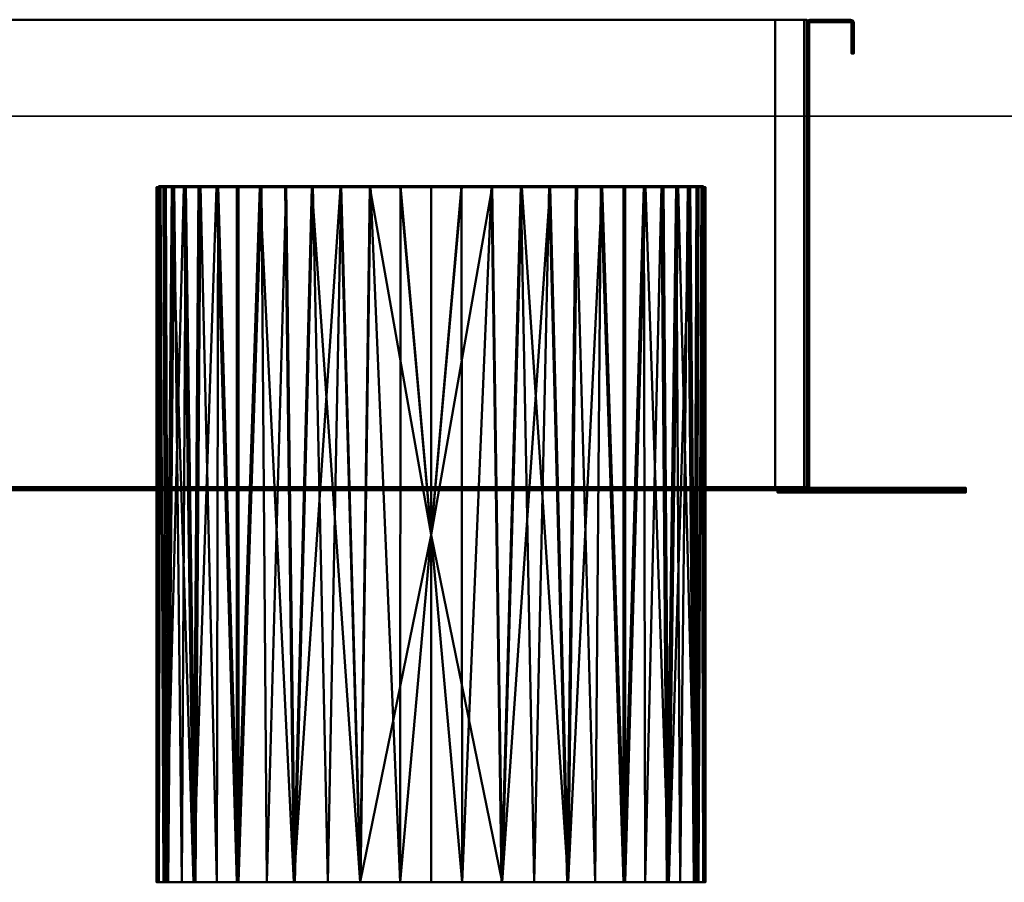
# Model space of a CAD drawing. Header units: millimetres. Extents: x -25643 to 31755, y 8873 to 39332.
# Tile 251 of 256: x 9897 to 10525, y 13141 to 13691. Entities that reach past the tile are written whole.
import ezdxf

# ---------------------------------------------------------------- set-up
doc = ezdxf.new("R2010")
doc.units = ezdxf.units.MM
doc.header["$LTSCALE"] = 20
doc.linetypes.add('2322107', pattern=[2000, 1000, 1000])
doc.linetypes.add('2322108', pattern=[7, 5, -2])
for name, color, linetype in [('BL$4----', 7, 'Continuous'), ('WL561---_AANVOER', 1, '2322107'), ('WL561---_RETOUR', 5, '2322108'), ('WM$5----_HULPRUIMTE', 1, 'Continuous')]:
    doc.layers.add(name, color=color, linetype=linetype)
doc.styles.get("Standard").update_dxf_attribs({"font": 'ISOCP'})
doc.styles.add('UNICA_018', font='isocp.shx', dxfattribs={"height": 1.8})

# ---------------------------------------------------------------- blocks, each defined once
blk = doc.blocks.new('Prefab Schoorsteen tbv Remeha gas 610 art nr 54443_sat_sat-2116-View 1')
at = {"lineweight": 40}
mesh = blk.add_polyface(dxfattribs=at)
corners = [(-224, 936.5), (-224, 1036.5), (-344, 1036.5), (-344, 916.5), (-244, 916.5), (-244, 936.5)]
mesh.append_faces([[corners[k] for k in face] for face in [(5, 3, 4)]], dxfattribs={"vtx0": -1})
mesh.append_faces([[corners[k] for k in face] for face in [(2, 3, 5, 1)]], dxfattribs={"vtx1": -1, "vtx2": -1})
mesh.append_faces([[corners[k] for k in face] for face in [(5, 0, 1)]], dxfattribs={"vtx2": -1})
mesh = blk.add_polyface(dxfattribs=at)
corners = [(-344, 1036.5, -1.5), (-344, 1036.5), (-224, 1036.5), (-224, 1036.5, -1.5)]
mesh.append_faces([[corners[k] for k in face] for face in [(0, 1, 2, 3)]])
mesh = blk.add_polyface(dxfattribs=at)
corners = [(-344, 916.5, -1.5), (-344, 916.5), (-344, 1036.5), (-344, 1036.5, -1.5)]
mesh.append_faces([[corners[k] for k in face] for face in [(0, 1, 2, 3)]])
mesh = blk.add_polyface(dxfattribs=at)
corners = [(241, 1036.5, 1.5), (241, 1036.5), (-244, 1036.5), (-244, 1036.5, 1.5)]
mesh.append_faces([[corners[k] for k in face] for face in [(0, 1, 2, 3)]])
mesh = blk.add_polyface(dxfattribs=at)
corners = [(241, 937), (-244, 937), (-244, 1036.5), (241, 1036.5)]
mesh.append_faces([[corners[k] for k in face] for face in [(0, 1, 2, 3)]])
mesh = blk.add_polyface(dxfattribs=at)
corners = [(-244, 936.5, 298), (-244, 936.5, 2), (-244, 936.65, 1.65), (-244, 937, 1.5), (-244, 1036.5, 1.5), (-244, 1036.5), (-244, 937), (-244, 935.59, 0.59), (-244, 935, 2), (-244, 935, 298), (-244, 935.59, 299.41), (-244, 937, 300), (-244, 963, 300), (-244, 964.41, 299.41), (-244, 965, 298), (-244, 965, 278.5), (-244, 963.5, 278.5), (-244, 963.5, 298), (-244, 963.35, 298.35), (-244, 963, 298.5), (-244, 937, 298.5), (-244, 936.65, 298.35)]
mesh.append_faces([[corners[k] for k in face] for face in [(6, 4, 5)]], dxfattribs={"vtx0": -1})
mesh.append_faces([[corners[k] for k in face] for face in [(3, 7, 2)]], dxfattribs={"vtx0": -1, "vtx1": -1})
mesh.append_faces([[corners[k] for k in face] for face in [(19, 12, 13, 18), (14, 17, 18, 13), (12, 19, 20), (10, 20, 21), (8, 1, 2, 7)]], dxfattribs={"vtx0": -1, "vtx2": -1})
mesh.append_faces([[corners[k] for k in face] for face in [(20, 10, 11, 12)]], dxfattribs={"vtx0": -1, "vtx3": -1})
mesh.append_faces([[corners[k] for k in face] for face in [(21, 0, 9, 10), (8, 9, 0, 1), (6, 7, 3, 4)]], dxfattribs={"vtx1": -1, "vtx3": -1})
mesh.append_faces([[corners[k] for k in face] for face in [(14, 15, 16, 17)]], dxfattribs={"vtx3": -1})
mesh = blk.add_polyface(dxfattribs=at)
corners = [(-224, 1036.5, -1.5), (-224, 1036.5), (-224, 936.5), (-224, 936.5, -1.5)]
mesh.append_faces([[corners[k] for k in face] for face in [(0, 1, 2, 3)]])
mesh = blk.add_polyface(dxfattribs=at)
corners = [(244, 916.5), (344, 916.5), (344, 1036.5), (224, 1036.5), (224, 936.5), (244, 936.5)]
mesh.append_faces([[corners[k] for k in face] for face in [(5, 3, 4)]], dxfattribs={"vtx0": -1})
mesh.append_faces([[corners[k] for k in face] for face in [(2, 3, 5, 1)]], dxfattribs={"vtx1": -1, "vtx2": -1})
mesh.append_faces([[corners[k] for k in face] for face in [(5, 0, 1)]], dxfattribs={"vtx2": -1})
mesh = blk.add_polyface(dxfattribs=at)
corners = [(224, 1036.5, -1.5), (224, 1036.5), (344, 1036.5), (344, 1036.5, -1.5)]
mesh.append_faces([[corners[k] for k in face] for face in [(0, 1, 2, 3)]])
mesh = blk.add_polyface(dxfattribs=at)
corners = [(224, 936.5, -1.5), (224, 936.5), (224, 1036.5), (224, 1036.5, -1.5)]
mesh.append_faces([[corners[k] for k in face] for face in [(0, 1, 2, 3)]])
mesh = blk.add_polyface(dxfattribs=at)
corners = [(241, 935, 298), (241, 935, 2), (241, 935.59, 0.59), (241, 937), (241, 1036.5), (241, 1036.5, 1.5), (241, 937, 1.5), (241, 936.65, 1.65), (241, 936.5, 2), (241, 936.5, 298), (241, 936.65, 298.35), (241, 937, 298.5), (241, 963, 298.5), (241, 963.35, 298.35), (241, 963.5, 298), (241, 963.5, 278.5), (241, 965, 278.5), (241, 965, 298), (241, 964.41, 299.41), (241, 963, 300), (241, 937, 300), (241, 935.59, 299.41)]
mesh.append_faces([[corners[k] for k in face] for face in [(12, 19, 11), (11, 21, 10)]], dxfattribs={"vtx0": -1, "vtx1": -1})
mesh.append_faces([[corners[k] for k in face] for face in [(6, 2, 3, 5), (2, 6, 7), (0, 9, 10, 21)]], dxfattribs={"vtx0": -1, "vtx2": -1})
mesh.append_faces([[corners[k] for k in face] for face in [(20, 21, 11, 19)]], dxfattribs={"vtx1": -1, "vtx2": -1})
mesh.append_faces([[corners[k] for k in face] for face in [(0, 1, 8, 9), (7, 8, 1, 2), (13, 14, 17, 18), (18, 19, 12, 13)]], dxfattribs={"vtx1": -1, "vtx3": -1})
mesh.append_faces([[corners[k] for k in face] for face in [(3, 4, 5), (15, 16, 17, 14)]], dxfattribs={"vtx2": -1})
mesh = blk.add_polyface(dxfattribs=at)
corners = [(344, 1036.5, -1.5), (344, 1036.5), (344, 916.5), (344, 916.5, -1.5)]
mesh.append_faces([[corners[k] for k in face] for face in [(0, 1, 2, 3)]])
mesh = blk.add_polyface(dxfattribs=at)
corners = [(241, 935, 2), (-244, 935, 2), (-244, 935.59, 0.59), (-244, 937), (241, 937), (241, 935.59, 0.59)]
mesh.append_faces([[corners[k] for k in face] for face in [(2, 3, 4, 5), (5, 0, 1, 2)]], dxfattribs={"vtx3": -1})
mesh = blk.add_polyface(dxfattribs=at)
corners = [(-224, 936.5, -1.5), (-224, 936.5), (-244, 936.5), (-244, 936.5, -1.5)]
mesh.append_faces([[corners[k] for k in face] for face in [(0, 1, 2, 3)]])
mesh = blk.add_polyface(dxfattribs=at)
corners = [(-244, 936.5, -1.5), (-244, 936.5), (-244, 916.5), (-244, 916.5, -1.5)]
mesh.append_faces([[corners[k] for k in face] for face in [(0, 1, 2, 3)]])
mesh = blk.add_polyface(dxfattribs=at)
corners = [(244, 936.5, -1.5), (244, 936.5), (224, 936.5), (224, 936.5, -1.5)]
mesh.append_faces([[corners[k] for k in face] for face in [(0, 1, 2, 3)]])
mesh = blk.add_polyface(dxfattribs=at)
corners = [(244, 916.5, -1.5), (244, 916.5), (244, 936.5), (244, 936.5, -1.5)]
mesh.append_faces([[corners[k] for k in face] for face in [(0, 1, 2, 3)]])
mesh = blk.add_polyface(dxfattribs=at)
corners = [(-344, 935, 1.5), (-344, 935), (-344, 0), (-344, 0, 1.5)]
mesh.append_faces([[corners[k] for k in face] for face in [(0, 1, 2, 3)]])
mesh = blk.add_polyface(dxfattribs=at)
corners = [(-244.5, 935), (-244.5, 0), (-344, 0), (-344, 935)]
mesh.append_faces([[corners[k] for k in face] for face in [(0, 1, 2, 3)]])
mesh = blk.add_polyface(dxfattribs=at)
corners = [(-242.5, 935, 298), (-242.5, 935, 2), (-243.09, 935, 0.59), (-244.5, 935), (-344, 935), (-344, 935, 1.5), (-244.5, 935, 1.5), (-244.15, 935, 1.65), (-244, 935, 2), (-244, 935, 298), (-244.15, 935, 298.35), (-244.5, 935, 298.5), (-270.5, 935, 298.5), (-270.85, 935, 298.35), (-271, 935, 298), (-271, 935, 278.5), (-272.5, 935, 278.5), (-272.5, 935, 298), (-271.91, 935, 299.41), (-270.5, 935, 300), (-244.5, 935, 300), (-243.09, 935, 299.41)]
mesh.append_faces([[corners[k] for k in face] for face in [(12, 19, 11), (11, 21, 10)]], dxfattribs={"vtx0": -1, "vtx1": -1})
mesh.append_faces([[corners[k] for k in face] for face in [(6, 2, 3, 5), (2, 6, 7), (0, 9, 10, 21)]], dxfattribs={"vtx0": -1, "vtx2": -1})
mesh.append_faces([[corners[k] for k in face] for face in [(20, 21, 11, 19)]], dxfattribs={"vtx1": -1, "vtx2": -1})
mesh.append_faces([[corners[k] for k in face] for face in [(0, 1, 8, 9), (7, 8, 1, 2), (13, 14, 17, 18), (18, 19, 12, 13)]], dxfattribs={"vtx1": -1, "vtx3": -1})
mesh.append_faces([[corners[k] for k in face] for face in [(3, 4, 5), (15, 16, 17, 14)]], dxfattribs={"vtx2": -1})
mesh = blk.add_polyface(dxfattribs=at)
corners = [(-242.5, 935, 2), (-242.5, 0, 2), (-243.09, 0, 0.59), (-244.5, 0), (-244.5, 935), (-243.09, 935, 0.59)]
mesh.append_faces([[corners[k] for k in face] for face in [(2, 3, 4, 5), (5, 0, 1, 2)]], dxfattribs={"vtx3": -1})
mesh = blk.add_polyface(dxfattribs=at)
corners = [(-222.5, 1.5), (-242.5, 1.5), (-242.5, 933.5), (-222.5, 933.5)]
mesh.append_faces([[corners[k] for k in face] for face in [(0, 1, 2, 3)]])
mesh = blk.add_polyface(dxfattribs=at)
corners = [(-222.5, 933.5), (-242.5, 933.5), (-242.5, 933.5, 300), (-222.5, 933.5, 300)]
mesh.append_faces([[corners[k] for k in face] for face in [(0, 1, 2, 3)]])
mesh = blk.add_polyface(dxfattribs=at)
corners = [(-242.5, 1.5, 300), (-242.5, 933.5, 300), (-242.5, 933.5), (-242.5, 1.5)]
mesh.append_faces([[corners[k] for k in face] for face in [(0, 1, 2, 3)]])
mesh = blk.add_polyface(dxfattribs=at)
corners = [(221, 935), (221, 915), (-224, 915), (-224, 935)]
mesh.append_faces([[corners[k] for k in face] for face in [(0, 1, 2, 3)]])
mesh = blk.add_polyface(dxfattribs=at)
corners = [(-224, 935), (-224, 915), (-224, 915, 300), (-224, 935, 300)]
mesh.append_faces([[corners[k] for k in face] for face in [(0, 1, 2, 3)]])
mesh = blk.add_polyface(dxfattribs=at)
corners = [(221, 935), (-224, 935), (-224, 935, 300), (221, 935, 300)]
mesh.append_faces([[corners[k] for k in face] for face in [(0, 1, 2, 3)]])
mesh = blk.add_polyface(dxfattribs=at)
corners = [(-222.5, 1.5), (-222.5, 933.5), (-222.5, 933.5, 300), (-222.5, 1.5, 300)]
mesh.append_faces([[corners[k] for k in face] for face in [(0, 1, 2, 3)]])
mesh = blk.add_polyface(dxfattribs=at)
corners = [(221, 935, 300), (221, 915, 300), (221, 915), (221, 935)]
mesh.append_faces([[corners[k] for k in face] for face in [(0, 1, 2, 3)]])
mesh = blk.add_polyface(dxfattribs=at)
corners = [(242.5, 1.5), (222.5, 1.5), (222.5, 933.5), (242.5, 933.5)]
mesh.append_faces([[corners[k] for k in face] for face in [(0, 1, 2, 3)]])
mesh = blk.add_polyface(dxfattribs=at)
corners = [(242.5, 933.5), (222.5, 933.5), (222.5, 933.5, 300), (242.5, 933.5, 300)]
mesh.append_faces([[corners[k] for k in face] for face in [(0, 1, 2, 3)]])
mesh = blk.add_polyface(dxfattribs=at)
corners = [(222.5, 1.5, 300), (222.5, 933.5, 300), (222.5, 933.5), (222.5, 1.5)]
mesh.append_faces([[corners[k] for k in face] for face in [(0, 1, 2, 3)]])
mesh = blk.add_polyface(dxfattribs=at)
corners = [(244, 935, 298), (244, 935, 2), (244.15, 935, 1.65), (244.5, 935, 1.5), (344, 935, 1.5), (344, 935), (244.5, 935), (243.09, 935, 0.59), (242.5, 935, 2), (242.5, 935, 298), (243.09, 935, 299.41), (244.5, 935, 300), (270.5, 935, 300), (271.91, 935, 299.41), (272.5, 935, 298), (272.5, 935, 278.5), (271, 935, 278.5), (271, 935, 298), (270.85, 935, 298.35), (270.5, 935, 298.5), (244.5, 935, 298.5), (244.15, 935, 298.35)]
mesh.append_faces([[corners[k] for k in face] for face in [(6, 4, 5)]], dxfattribs={"vtx0": -1})
mesh.append_faces([[corners[k] for k in face] for face in [(3, 7, 2)]], dxfattribs={"vtx0": -1, "vtx1": -1})
mesh.append_faces([[corners[k] for k in face] for face in [(19, 12, 13, 18), (14, 17, 18, 13), (12, 19, 20), (10, 20, 21), (8, 1, 2, 7)]], dxfattribs={"vtx0": -1, "vtx2": -1})
mesh.append_faces([[corners[k] for k in face] for face in [(20, 10, 11, 12)]], dxfattribs={"vtx0": -1, "vtx3": -1})
mesh.append_faces([[corners[k] for k in face] for face in [(21, 0, 9, 10), (8, 9, 0, 1), (6, 7, 3, 4)]], dxfattribs={"vtx1": -1, "vtx3": -1})
mesh.append_faces([[corners[k] for k in face] for face in [(14, 15, 16, 17)]], dxfattribs={"vtx3": -1})
mesh = blk.add_polyface(dxfattribs=at)
corners = [(242.5, 0, 2), (242.5, 935, 2), (243.09, 935, 0.59), (244.5, 935), (244.5, 0), (243.09, 0, 0.59)]
mesh.append_faces([[corners[k] for k in face] for face in [(2, 3, 4, 5), (5, 0, 1, 2)]], dxfattribs={"vtx3": -1})
mesh = blk.add_polyface(dxfattribs=at)
corners = [(242.5, 1.5), (242.5, 933.5), (242.5, 933.5, 300), (242.5, 1.5, 300)]
mesh.append_faces([[corners[k] for k in face] for face in [(0, 1, 2, 3)]])
mesh = blk.add_polyface(dxfattribs=at)
corners = [(244.5, 0), (244.5, 935), (344, 935), (344, 0)]
mesh.append_faces([[corners[k] for k in face] for face in [(0, 1, 2, 3)]])
mesh = blk.add_polyface(dxfattribs=at)
corners = [(344, 0, 1.5), (344, 0), (344, 935), (344, 935, 1.5)]
mesh.append_faces([[corners[k] for k in face] for face in [(0, 1, 2, 3)]])
mesh = blk.add_polyface(dxfattribs=at)
corners = [(-244, 916.5, -1.5), (-244, 916.5), (-344, 916.5), (-344, 916.5, -1.5)]
mesh.append_faces([[corners[k] for k in face] for face in [(0, 1, 2, 3)]])
mesh = blk.add_polyface(dxfattribs=at)
corners = [(221, 915, 300), (-224, 915, 300), (-224, 915), (221, 915)]
mesh.append_faces([[corners[k] for k in face] for face in [(0, 1, 2, 3)]])
mesh = blk.add_polyface(dxfattribs=at)
corners = [(344, 916.5, -1.5), (344, 916.5), (244, 916.5), (244, 916.5, -1.5)]
mesh.append_faces([[corners[k] for k in face] for face in [(0, 1, 2, 3)]])
mesh = blk.add_polyface(dxfattribs=at)
corners = [(-173.5, 695.5, -250), (-173.5, 695.5, -139.2), (-173.5, 695.5, -28.4), (-173.5, 695.5, 82.4), (-173.5, 695.5, 193.2), (-172.4, 715.09, 193.2), (-169.11, 734.44, 193.2), (-163.68, 753.3, 193.2), (-156.17, 771.43, 193.2), (-146.68, 788.61, 193.2), (-135.32, 804.61, 193.2), (-122.24, 819.24, 193.2), (-107.61, 832.32, 193.2), (-91.61, 843.68, 193.2), (-74.43, 853.17, 193.2), (-56.3, 860.68, 193.2), (-37.44, 866.11, 193.2), (-18.09, 869.4, 193.2), (1.5, 870.5, 193.2), (21.09, 869.4, 193.2), (40.44, 866.11, 193.2), (59.3, 860.68, 193.2), (77.43, 853.17, 193.2), (94.61, 843.68, 193.2), (110.61, 832.32, 193.2), (125.24, 819.24, 193.2), (138.32, 804.61, 193.2), (149.68, 788.6, 193.2), (159.17, 771.43, 193.2), (166.68, 753.3, 193.2), (172.11, 734.44, 193.2), (175.4, 715.09, 193.2), (176.5, 695.5, 193.2), (176.5, 695.5, 82.4), (176.5, 695.5, -28.4), (176.5, 695.5, -139.2), (176.5, 695.5, -250), (170.54, 740.79, -250), (153.05, 783, -250), (125.24, 819.24, -250), (89, 847.05, -250), (46.79, 864.54, -250), (1.5, 870.5, -250), (-43.79, 864.54, -250), (-86, 847.05, -250), (-122.24, 819.24, -250), (-150.06, 783, -250), (-167.54, 740.79, -250)]
mesh.append_faces([[corners[k] for k in face] for face in [(5, 2, 3, 4)]], dxfattribs={"vtx0": -1})
mesh.append_faces([[corners[k] for k in face] for face in [(40, 24, 39), (41, 21, 40), (21, 41, 20), (30, 37, 29), (43, 17, 42), (44, 14, 43), (8, 46, 7), (15, 43, 14), (11, 45, 10)]], dxfattribs={"vtx0": -1, "vtx1": -1})
mesh.append_faces([[corners[k] for k in face] for face in [(37, 30, 34), (2, 6, 47)]], dxfattribs={"vtx0": -1, "vtx1": -1, "vtx2": -1})
mesh.append_faces([[corners[k] for k in face] for face in [(28, 37, 38), (41, 19, 20), (19, 41, 42), (38, 27, 28), (37, 28, 29), (34, 30, 31), (40, 22, 23), (39, 24, 25), (40, 21, 22), (10, 45, 46), (7, 46, 47), (47, 6, 7), (44, 12, 13), (44, 13, 14), (43, 15, 16), (42, 17, 18)]], dxfattribs={"vtx0": -1, "vtx2": -1})
mesh.append_faces([[corners[k] for k in face] for face in [(33, 34, 31, 32)]], dxfattribs={"vtx1": -1})
mesh.append_faces([[corners[k] for k in face] for face in [(18, 19, 42), (38, 39, 26), (23, 24, 40), (25, 26, 39), (26, 27, 38), (44, 45, 12), (5, 6, 2), (16, 17, 43), (9, 10, 46), (11, 12, 45), (8, 9, 46)]], dxfattribs={"vtx1": -1, "vtx2": -1})
mesh.append_faces([[corners[k] for k in face] for face in [(35, 36, 37, 34)]], dxfattribs={"vtx2": -1})
mesh.append_faces([[corners[k] for k in face] for face in [(47, 0, 1, 2)]], dxfattribs={"vtx3": -1})
mesh = blk.add_polyface(dxfattribs=at)
corners = [(-172, 695.5, 193.83), (-172, 695.5, 82.87), (-172, 695.5, -28.09), (-172, 695.5, -139.04), (-172, 695.5, -250), (-166.09, 740.41, -250), (-148.76, 782.25, -250), (-121.18, 818.18, -250), (-85.25, 845.76, -250), (-43.41, 863.09, -250), (1.5, 869, -250), (46.4, 863.09, -250), (88.25, 845.76, -250), (124.18, 818.18, -250), (151.75, 782.25, -250), (169.09, 740.41, -250), (175, 695.5, -250), (175, 695.5, -139.04), (175, 695.5, -28.09), (175, 695.5, 82.87), (175, 695.5, 193.83), (173.91, 714.92, 193.83), (170.65, 734.1, 193.83), (165.26, 752.8, 193.83), (157.82, 770.78, 193.83), (148.41, 787.8, 193.83), (137.15, 803.67, 193.83), (124.18, 818.18, 193.83), (109.68, 831.15, 193.83), (93.81, 842.41, 193.83), (76.78, 851.82, 193.83), (58.8, 859.26, 193.83), (40.11, 864.65, 193.83), (20.93, 867.91, 193.83), (1.5, 869, 193.83), (-17.92, 867.91, 193.83), (-37.11, 864.65, 193.83), (-55.8, 859.26, 193.83), (-73.78, 851.82, 193.83), (-90.81, 842.41, 193.83), (-106.68, 831.15, 193.83), (-121.18, 818.18, 193.83), (-134.15, 803.68, 193.83), (-145.41, 787.81, 193.83), (-154.82, 770.78, 193.83), (-162.26, 752.8, 193.83), (-167.65, 734.11, 193.83), (-170.91, 714.93, 193.83), (172.39, 715.28, -250), (-169.4, 715.28, -250), (160.42, 761.33, -250), (106.22, 831.97, -250), (67.33, 854.42, -250), (23.95, 866.04, -250), (137.97, 800.22, -250), (-20.95, 866.04, -250), (-64.33, 854.42, -250), (-134.97, 800.22, -250), (-103.22, 831.97, -250), (-157.42, 761.33, -250)]
mesh.append_faces([[corners[k] for k in face] for face in [(21, 18, 19, 20)]], dxfattribs={"vtx0": -1})
mesh.append_faces([[corners[k] for k in face] for face in [(28, 13, 27), (32, 11, 31), (14, 25, 54), (33, 53, 32), (31, 52, 30), (24, 50, 23), (23, 15, 22), (11, 32, 53), (26, 54, 25), (51, 29, 12), (30, 12, 29), (42, 7, 41), (9, 37, 56), (46, 5, 45), (12, 30, 52), (15, 23, 50), (45, 59, 44), (6, 44, 59), (38, 56, 37), (43, 57, 42), (8, 39, 58), (40, 58, 39), (55, 36, 9)]], dxfattribs={"vtx0": -1, "vtx1": -1})
mesh.append_faces([[corners[k] for k in face] for face in [(49, 47, 2), (18, 21, 48)]], dxfattribs={"vtx0": -1, "vtx1": -1, "vtx2": -1})
mesh.append_faces([[corners[k] for k in face] for face in [(31, 11, 52), (38, 8, 56), (13, 26, 27), (10, 34, 35), (8, 38, 39), (45, 5, 59), (49, 46, 47), (26, 13, 54), (40, 7, 58), (9, 36, 37), (24, 14, 50), (48, 21, 22), (33, 10, 53), (6, 43, 44)]], dxfattribs={"vtx0": -1, "vtx2": -1})
mesh.append_faces([[corners[k] for k in face] for face in [(17, 18, 48, 16), (1, 2, 47, 0)]], dxfattribs={"vtx1": -1})
mesh.append_faces([[corners[k] for k in face] for face in [(15, 48, 22), (24, 25, 14), (33, 34, 10), (51, 13, 28), (28, 29, 51), (55, 10, 35), (40, 41, 7), (49, 5, 46), (57, 7, 42), (35, 36, 55), (6, 57, 43)]], dxfattribs={"vtx1": -1, "vtx2": -1})
mesh.append_faces([[corners[k] for k in face] for face in [(3, 4, 49, 2)]], dxfattribs={"vtx2": -1})
mesh = blk.add_polyface(dxfattribs=at)
corners = [(-173.5, 695.5, 193.2), (-173.5, 695.5, 82.4), (-173.5, 695.5, -28.4), (-173.5, 695.5, -139.2), (-173.5, 695.5, -250), (-167.54, 650.21, -250), (-150.06, 608, -250), (-122.24, 571.76, -250), (-86, 543.95, -250), (-43.79, 526.46, -250), (1.5, 520.5, -250), (46.79, 526.46, -250), (89, 543.95, -250), (125.24, 571.76, -250), (153.05, 608, -250), (170.54, 650.21, -250), (176.5, 695.5, -250), (176.5, 695.5, -139.2), (176.5, 695.5, -28.4), (176.5, 695.5, 82.4), (176.5, 695.5, 193.2), (175.4, 675.91, 193.2), (172.11, 656.56, 193.2), (166.68, 637.7, 193.2), (159.17, 619.57, 193.2), (149.68, 602.39, 193.2), (138.32, 586.39, 193.2), (125.24, 571.76, 193.2), (110.61, 558.68, 193.2), (94.6, 547.32, 193.2), (77.43, 537.83, 193.2), (59.3, 530.32, 193.2), (40.44, 524.89, 193.2), (21.09, 521.6, 193.2), (1.5, 520.5, 193.2), (-18.1, 521.6, 193.2), (-37.44, 524.89, 193.2), (-56.3, 530.32, 193.2), (-74.43, 537.83, 193.2), (-91.61, 547.32, 193.2), (-107.61, 558.68, 193.2), (-122.25, 571.76, 193.2), (-135.32, 586.39, 193.2), (-146.68, 602.4, 193.2), (-156.17, 619.57, 193.2), (-163.68, 637.7, 193.2), (-169.11, 656.56, 193.2), (-172.4, 675.91, 193.2)]
mesh.append_faces([[corners[k] for k in face] for face in [(21, 18, 19, 20)]], dxfattribs={"vtx0": -1})
mesh.append_faces([[corners[k] for k in face] for face in [(47, 2, 46), (7, 42, 6), (8, 40, 7), (38, 8, 37), (12, 30, 11), (11, 33, 10), (33, 11, 32), (15, 23, 14), (24, 14, 23)]], dxfattribs={"vtx0": -1, "vtx1": -1})
mesh.append_faces([[corners[k] for k in face] for face in [(46, 2, 5), (15, 18, 22)]], dxfattribs={"vtx0": -1, "vtx1": -1, "vtx2": -1})
mesh.append_faces([[corners[k] for k in face] for face in [(5, 45, 46), (5, 44, 45), (44, 5, 6), (6, 42, 43), (7, 41, 42), (10, 34, 35), (35, 9, 10), (10, 33, 34), (28, 12, 13), (26, 13, 14), (11, 30, 31), (12, 29, 30), (13, 27, 28)]], dxfattribs={"vtx0": -1, "vtx2": -1})
mesh.append_faces([[corners[k] for k in face] for face in [(1, 2, 47, 0)]], dxfattribs={"vtx1": -1})
mesh.append_faces([[corners[k] for k in face] for face in [(43, 44, 6), (8, 9, 37), (40, 41, 7), (39, 40, 8), (38, 39, 8), (36, 37, 9), (35, 36, 9), (31, 32, 11), (28, 29, 12), (26, 27, 13), (25, 26, 14), (24, 25, 14), (22, 23, 15), (21, 22, 18)]], dxfattribs={"vtx1": -1, "vtx2": -1})
mesh.append_faces([[corners[k] for k in face] for face in [(3, 4, 5, 2)]], dxfattribs={"vtx2": -1})
mesh.append_faces([[corners[k] for k in face] for face in [(15, 16, 17, 18)]], dxfattribs={"vtx3": -1})
mesh = blk.add_polyface(dxfattribs=at)
corners = [(-172, 695.5, -250), (-172, 695.5, -139.04), (-172, 695.5, -28.09), (-172, 695.5, 82.87), (-172, 695.5, 193.83), (-170.91, 676.08, 193.83), (-167.65, 656.9, 193.83), (-162.27, 638.2, 193.83), (-154.82, 620.22, 193.83), (-145.41, 603.2, 193.83), (-134.15, 587.33, 193.83), (-121.19, 572.82, 193.83), (-106.68, 559.85, 193.83), (-90.81, 548.59, 193.83), (-73.78, 539.18, 193.83), (-55.81, 531.74, 193.83), (-37.11, 526.35, 193.83), (-17.93, 523.09, 193.83), (1.5, 522, 193.83), (20.92, 523.09, 193.83), (40.1, 526.35, 193.83), (58.8, 531.74, 193.83), (76.78, 539.18, 193.83), (93.81, 548.59, 193.83), (109.67, 559.85, 193.83), (124.18, 572.82, 193.83), (137.15, 587.32, 193.83), (148.41, 603.19, 193.83), (157.82, 620.22, 193.83), (165.26, 638.2, 193.83), (170.65, 656.89, 193.83), (173.91, 676.07, 193.83), (175, 695.5, 193.83), (175, 695.5, 82.87), (175, 695.5, -28.09), (175, 695.5, -139.04), (175, 695.5, -250), (169.09, 650.59, -250), (151.75, 608.75, -250), (124.18, 572.82, -250), (88.25, 545.24, -250), (46.4, 527.91, -250), (1.5, 522, -250), (-43.41, 527.91, -250), (-85.25, 545.24, -250), (-121.18, 572.82, -250), (-148.76, 608.75, -250), (-166.09, 650.59, -250), (-169.4, 675.72, -250), (172.39, 675.72, -250), (-134.97, 590.78, -250), (-103.22, 559.03, -250), (-157.42, 629.67, -250), (-64.33, 536.58, -250), (-20.95, 524.96, -250), (67.33, 536.58, -250), (23.95, 524.96, -250), (106.22, 559.03, -250), (160.42, 629.67, -250), (137.97, 590.78, -250)]
mesh.append_faces([[corners[k] for k in face] for face in [(5, 2, 3, 4)]], dxfattribs={"vtx0": -1})
mesh.append_faces([[corners[k] for k in face] for face in [(40, 23, 57), (11, 45, 10), (12, 45, 11), (9, 46, 8), (44, 14, 53), (8, 52, 7), (10, 50, 9), (43, 16, 54), (15, 53, 14), (41, 21, 55), (17, 54, 16), (23, 40, 22), (19, 42, 18), (56, 20, 41), (30, 37, 29), (47, 7, 52), (21, 41, 20), (22, 55, 21), (38, 28, 58), (24, 57, 23), (29, 58, 28), (46, 9, 50)]], dxfattribs={"vtx0": -1, "vtx1": -1})
mesh.append_faces([[corners[k] for k in face] for face in [(49, 31, 34), (2, 5, 48)]], dxfattribs={"vtx0": -1, "vtx1": -1, "vtx2": -1})
mesh.append_faces([[corners[k] for k in face] for face in [(8, 46, 52), (47, 6, 7), (22, 40, 55), (43, 15, 16), (48, 5, 6), (15, 43, 53), (10, 45, 50), (24, 39, 57), (44, 13, 14), (56, 19, 20), (30, 49, 37), (17, 42, 54), (29, 37, 58), (38, 27, 28)]], dxfattribs={"vtx0": -1, "vtx2": -1})
mesh.append_faces([[corners[k] for k in face] for face in [(1, 2, 48, 0), (33, 34, 31, 32)]], dxfattribs={"vtx1": -1})
mesh.append_faces([[corners[k] for k in face] for face in [(47, 48, 6), (51, 45, 12), (44, 51, 13), (12, 13, 51), (17, 18, 42), (56, 42, 19), (24, 25, 39), (30, 31, 49), (25, 26, 39), (38, 59, 27), (26, 27, 59), (59, 39, 26)]], dxfattribs={"vtx1": -1, "vtx2": -1})
mesh.append_faces([[corners[k] for k in face] for face in [(35, 36, 49, 34)]], dxfattribs={"vtx2": -1})
blk = doc.blocks.new('gecombineerde verticale dakdoorvoer remeha__106e96924a7_5b05_6374_68f0106e969', base_point=(198.71, -23.67))
at = {"lineweight": 40}
blk.add_blockref('Prefab Schoorsteen tbv Remeha gas 610 art nr 54443_sat_sat-2116-View 1', (193.5, -501.43), dxfattribs=at)
at = {"layer": 'BL$4----', "color": 1}
blk.add_attdef('PRODUCTCODE', (9941.41, 13390.75, -3431.7), '', height=1.8, rotation=270, dxfattribs=at)
at = {"layer": 'BL$4----', "color": 2}
for tag in ['SECTIONCODE', 'CODE', 'POSITIONCODE']:
    blk.add_attdef(tag, (9941.41, 13390.75, -3431.7), '', height=1.2, rotation=270, dxfattribs=at)
at = {"layer": 'BL$4----', "flags": 1}
blk.add_attdef('DEEPLINK', (9965.08, 13390.75, -3630.41), '', height=0.01, rotation=90, dxfattribs=at)
blk = doc.blocks.new('*U590')
at = {"color": 0, "linetype": 'Continuous'}
for p, q in [((0, 3000), (4007.05, 3000)), ((4007.05, 3000), (0, 3000))]:
    blk.add_line(p, q, dxfattribs=at)
at = {"layer": 'WL561---_RETOUR', "color": 2, "style": 'UNICA_018'}
blk.add_attdef('CODE', (7694.87, 10629.25), '', height=1.8, rotation=90, dxfattribs=at)

msp = doc.modelspace()

# ---------------------------------------------------------------- block references
at = {"layer": 'WL561---_AANVOER', "linetype": '2322107', "extrusion": (0, 1, 0), "rotation": 89.99999999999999}
msp.add_blockref('gecombineerde verticale dakdoorvoer remeha__106e96924a7_5b05_6374_68f0106e969', (-9941.41, -3431.7, 13390.75), dxfattribs=at)
at = {"layer": 'WM$5----_HULPRUIMTE', "linetype": 'Continuous'}
msp.add_blockref('*U590', (7694.87, 10629.25), dxfattribs=at)

doc.saveas('drawing.dxf')
